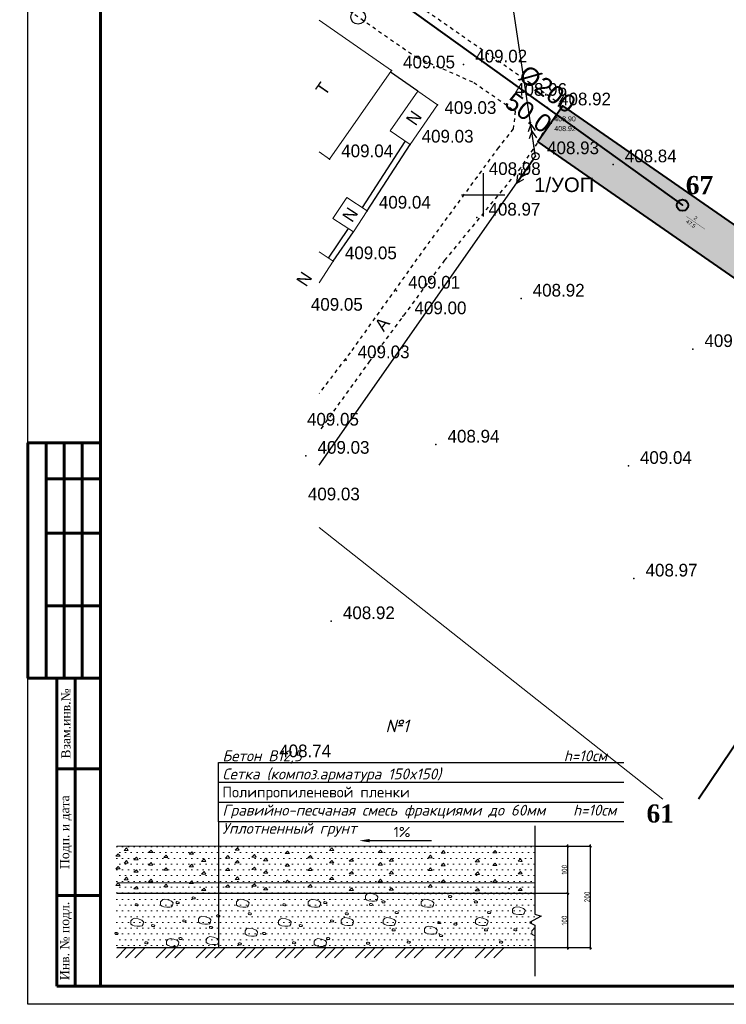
# Model space of a CAD drawing. Header units: inches. Extents: x 656 to 1264, y 0 to 424.
# Tile 1 of 15: x 656 to 850, y 0 to 271. Entities that reach past the tile are written whole.
import ezdxf
from ezdxf.enums import TextEntityAlignment as Align

# ---------------------------------------------------------------- set-up
doc = ezdxf.new("R2010")
doc.units = ezdxf.units.IN
doc.header["$MEASUREMENT"] = 0
doc.linetypes.add('PUNKTIR_3', pattern=[3, 1, -1, 1])
for name, color, linetype in [('(001) Сетка', 92, 'Continuous'), ('(004) Точки рельефа', 7, 'Continuous'), ('(007) Здания', 7, 'Continuous'), ('(022) Возд. Линии', 7, 'Continuous'), ('(025) Дорога', 7, 'Continuous'), ('(038) Деревья', 7, 'Continuous'), ('(040) Ограда', 7, 'Continuous'), ('GIDRANT UCHUN AYLANA', 7, 'Continuous'), ('V_GRADEMARKER', 7, 'Continuous'), ('V_Поверхность2_OPOR-PNT', 7, 'Continuous'), ('канализация', 22, 'Continuous'), ('ПГ', 7, 'Continuous'), ('Электрика', 7, 'Continuous')]:
    doc.layers.add(name, color=color, linetype=linetype)
doc.layers.add('.', color=7, linetype='Continuous', lineweight=15)
doc.layers.add('Hatch', color=7, linetype='Continuous', lineweight=13)
doc.styles.add('BM-431', font='txt')
doc.styles.add('D-431', font='txt')
doc.styles.add('D431', font='txt', dxfattribs={"height": 0.7})
doc.styles.add('GOST 2.304', font='CS_Gost2304.shx')
doc.styles.add('GOST_R', font='isocpeur.ttf', dxfattribs={"oblique": 15})
doc.styles.add('P-131', font='txt')
doc.styles.get("Standard").update_dxf_attribs({"font": 'arial.ttf'})
doc.styles.add('АННА', font='times.ttf', dxfattribs={"width": 0.9, "height": 2.5})
doc.styles.add('ГОСТ 250', font='times.ttf', dxfattribs={"height": 250})
doc.styles.add('СГЕНЕРИР_СТИЛЬ_1', font='arialbi.ttf')
doc.styles.add('СГЕНЕРИР_СТИЛЬ_2', font='arial.ttf')
doc.linetypes.add('ОГРАДА_ГЛИН', pattern='A,4,["|",Standard,S=0.8,R=0,X=0,Y=-0.8],0.5,["|",Standard,S=0.8,R=0,X=0,Y=-0.8],3.5', length=8)
doc.linetypes.add('ограждение1', pattern='A,6.35,-2.54,[133,ltypeshp.shx,S=2.54,R=0,X=-2.54,Y=0],-2.54,25.4', length=36.83)
doc.dimstyles.new('Р-500', dxfattribs={"dimscale": 0.5, "dimtxt": 4, "dimasz": 1, "dimexe": 0, "dimexo": 0, "dimgap": 0.4, "dimtad": 1, "dimzin": 9, "dimdsep": 46, "dimtxsty": 'GOST 2.304', "dimblk": 'OBLIQUE', "dimcen": 0, "dimdle": 1, "dimaunit": 1, "dimadec": 0, "dimazin": 0, "dimtfac": 1, "dimtofl": 0, "dimtmove": 0, "dimatfit": 3, "dimldrblk": 'OPEN30', "dimfxl": 1, "dimarcsym": 0})
pattern_1 = [(37.5, (-757.51, -1356.13), (-1.6, 48.9413), [0, -38.608, 0, -43.18, 0, -41.275]), (7.5, (-757.51, -1356.13), (44.9523, 71.6825), [0, -20.828, 0, -34.798, 0, -13.335]), (327.5, (-788.75, -1356.13), (79.0992, 0.1437), [0, -12.7, 0, -45.72, 0, -59.69]), (317.5, (-788.75, -1356.13), (76.3556, 22.293), [0, -6.35, 0, -29.972, 0, -34.29])]

# ---------------------------------------------------------------- blocks, each defined once
blk = doc.blocks.new('Derevo')
blk.add_circle((0, 0), 0.5)
blk = doc.blocks.new('sv')
at = {"layer": '(022) Возд. Линии'}
blk.add_circle((0, 0), 0.25, dxfattribs=at)
blk = doc.blocks.new('strela1')
at = {"layer": '(022) Возд. Линии'}
for p, q in [((-2, 0), (-1.5, 0.25)), ((0, 0), (-2, 0)), ((-2, 0), (-1.5, -0.25)), ((-1.5, 0), (-1, 0.25)), ((-1.5, 0), (-1, -0.25))]:
    blk.add_line(p, q, dxfattribs=at)
blk = doc.blocks.new('strela2')
at = {"layer": '(022) Возд. Линии'}
for p, q in [((0, 0), (2, 0)), ((1.5, 0), (1, 0.25)), ((1.5, 0), (1, -0.25)), ((2, 0), (1.5, 0.25)), ((2, 0), (1.5, -0.25))]:
    blk.add_line(p, q, dxfattribs=at)
blk = doc.blocks.new('*U20')
at = {"layer": '(022) Возд. Линии'}
for name, p, rotation in [('strela2', (-0.037, 0.247), 98.51263022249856), ('strela1', (-0.145, -0.207), 55.01654284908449)]:
    blk.add_blockref(name, p, dxfattribs=dict(at, rotation=rotation))
blk = doc.blocks.new('Setka')
at = {"layer": '(001) Сетка'}
for p, q in [((0, 1.5), (0, -1.5)), ((-1.5, 0), (1.5, 0))]:
    blk.add_line(p, q, dxfattribs=at)
blk = doc.blocks.new('*U26')
at = {"color": 7, "lineweight": 60, "ltscale": 25}
for p, q in [((-59400, 15500), (-57400, 15500)), ((-59400, 15500), (-59400, 9000)), ((-58900, 15500), (-58900, 9000)), ((-58400, 15500), (-58400, 9000)), ((-57900, 15500), (-57900, 9000)), ((-58900, 14500), (-57400, 14500)), ((-58900, 13000), (-57400, 13000)), ((-58900, 11000), (-57400, 11000)), ((-57400, 9000), (-59400, 9000)), ((-59400, 9000), (-57400, 9000)), ((-58600, 9000), (-58600, 500)), ((-58100, 9000), (-58100, 500)), ((-57400, 6500), (-58600, 6500)), ((-57400, 3000), (-58600, 3000)), ((-57400, 500), (-58600, 500))]:
    blk.add_line(p, q, dxfattribs=at)
at = {"color": 0, "ltscale": 25}
blk.add_lwpolyline([(-59400, 42000), (0, 42000), (0, 0), (-59400, 0)], close=True, dxfattribs=at)
at = {"color": 0, "lineweight": 60, "ltscale": 25}
blk.add_lwpolyline([(-57400, 41500), (-500, 41500), (-500, 500), (-57400, 500)], close=True, dxfattribs=at)
at = {"layer": 'Электрика', "color": 7, "char_height": 250, "width": 2500, "attachment_point": 5, "rotation": 90, "style": 'ГОСТ 250'}
for s, insert in [('Взам.инв.№', (-58350, 7750)), ('Подп. и дата', (-58350, 4750)), ('Инв. № подл.', (-58350, 1750))]:
    blk.add_mtext(s, dxfattribs=dict(at, insert=insert))
blk = doc.blocks.new('grav')
at = {"layer": 'Hatch'}
for points in [[(-5.4, -2.84), (-2.57, 0)], [(-2.84, -2.84), (0, 0)], [(-0.27, -2.84), (2.57, 0)]]:
    blk.add_lwpolyline(points, dxfattribs=at)
blk = doc.blocks.new('_Oblique')
at = {"color": 0, "linetype": 'ByBlock', "lineweight": -2}
blk.add_line((-0.5, -0.5), (0.5, 0.5), dxfattribs=at)
blk = doc.blocks.new('*D72')
at = {"color": 0, "linetype": 'Continuous', "lineweight": -2, "transparency": 16777216}
for p, q in [((797.62, 30.16), (806.75, 30.16)), ((806.75, 14.66), (806.75, 30.66)), ((797.62, 15.16), (806.75, 15.16))]:
    blk.add_line(p, q, dxfattribs=at)
at = {"layer": 'Defpoints', "color": 0, "linetype": 'Continuous', "transparency": 16777216}
for p in [(797.62, 30.16), (806.75, 30.16), (797.62, 15.16)]:
    blk.add_point(p, dxfattribs=at)
at = {"color": 0, "linetype": 'Continuous', "lineweight": -2, "transparency": 16777216, "xscale": 0.5, "yscale": 0.5, "zscale": 0.5}
for p, rotation in [((806.75, 30.16), 90), ((806.75, 15.16), 270)]:
    blk.add_blockref('_Oblique', p, dxfattribs=dict(at, rotation=rotation))
at = {"color": 0, "linetype": 'Continuous', "lineweight": 15, "transparency": 16777216, "insert": (805.8, 22.66), "char_height": 1.5, "attachment_point": 5, "rotation": 90, "style": 'GOST 2.304'}
blk.add_mtext('100', dxfattribs=at)
blk = doc.blocks.new('_Open30')
at = {"color": 0, "linetype": 'ByBlock', "lineweight": -2}
for p, q in [((-1, 0.27), (0, 0)), ((0, 0), (-1, -0.27)), ((0, 0), (-1, 0))]:
    blk.add_line(p, q, dxfattribs=at)
blk = doc.blocks.new('*D73')
at = {"color": 0, "linetype": 'Continuous', "lineweight": -2, "transparency": 16777216}
for p, q in [((806.75, 29.66), (806.75, 43.66)), ((797.62, 43.16), (806.75, 43.16)), ((797.62, 30.16), (806.75, 30.16))]:
    blk.add_line(p, q, dxfattribs=at)
at = {"layer": 'Defpoints', "color": 0, "linetype": 'Continuous', "transparency": 16777216}
for p in [(797.62, 43.16), (806.75, 43.16), (797.62, 30.16)]:
    blk.add_point(p, dxfattribs=at)
at = {"color": 0, "linetype": 'Continuous', "lineweight": -2, "transparency": 16777216, "xscale": 0.5, "yscale": 0.5, "zscale": 0.5}
for p, rotation in [((806.75, 43.16), 90), ((806.75, 30.16), 270)]:
    blk.add_blockref('_Oblique', p, dxfattribs=dict(at, rotation=rotation))
at = {"color": 0, "linetype": 'Continuous', "lineweight": 15, "transparency": 16777216, "insert": (805.8, 36.66), "char_height": 1.5, "attachment_point": 5, "rotation": 90, "style": 'GOST 2.304'}
blk.add_mtext('100', dxfattribs=at)
blk = doc.blocks.new('*D74')
at = {"color": 0, "linetype": 'Continuous', "lineweight": -2, "transparency": 16777216}
for p, q in [((813, 14.66), (813, 43.66)), ((797.62, 43.16), (813, 43.16)), ((797.62, 15.16), (813, 15.16))]:
    blk.add_line(p, q, dxfattribs=at)
at = {"layer": 'Defpoints', "color": 0, "linetype": 'Continuous', "transparency": 16777216}
for p in [(797.62, 43.16), (813, 43.16), (797.62, 15.16)]:
    blk.add_point(p, dxfattribs=at)
at = {"color": 0, "linetype": 'Continuous', "lineweight": -2, "transparency": 16777216, "xscale": 0.5, "yscale": 0.5, "zscale": 0.5}
for p, rotation in [((813, 43.16), 90), ((813, 15.16), 270)]:
    blk.add_blockref('_Oblique', p, dxfattribs=dict(at, rotation=rotation))
at = {"color": 0, "linetype": 'Continuous', "lineweight": 15, "transparency": 16777216, "insert": (812.05, 29.16), "char_height": 1.5, "attachment_point": 5, "rotation": 90, "style": 'GOST 2.304'}
blk.add_mtext('200', dxfattribs=at)
blk = doc.blocks.new('A$C9d0e3bc9')
at = {"transparency": 33554687}
blk.add_lwpolyline([(-5.55, -1.03), (5.67, -1.03)], dxfattribs=at)
blk.add_solid([(-5.55, -0.72), (-5.55, -1.34), (-7.42, -1.03)], dxfattribs=at)
at = {"transparency": 33554687, "insert": (0.32, 0.54), "char_height": 1.875, "attachment_point": 5}
blk.add_mtext('{\\fISOCPEUR|b0|i0|c0|p34;1\\fISOCPEUR|b0|i0|c204|p34;%}', dxfattribs=at)

msp = doc.modelspace()

# ---------------------------------------------------------------- hatches: boundary and pattern name
at = {"layer": '.', "lineweight": 40}
h = msp.add_hatch(color=256, dxfattribs=at)
h.dxf.hatch_style = 1
h.set_gradient(color1=(214, 214, 214), color2=(214, 214, 214), tint=1)
h.paths.add_polyline_path([(805.397, 247.532), (798.485, 237.589), (880.434, 180.624), (887.57, 190.411), (895.463, 201.236), (888.999, 205.95), (880.999, 194.978), (873.095, 200.473)])
h = msp.add_hatch()
h.set_pattern_fill('AR-SAND', color=1)
h.set_pattern_definition(pattern_1)
h.paths.add_polyline_path([(655.571, 30.159), (655.571, 35.159), (797.624, 35.159), (797.624, 30.159)])
h = msp.add_hatch()
h.set_pattern_fill('AR-SAND', color=1)
h.set_pattern_definition(pattern_1)
h.paths.add_polyline_path([(655.571, 30.159), (655.571, 35.159), (797.624, 35.159), (797.624, 30.159)])
h = msp.add_hatch()
h.set_pattern_fill('AR-SAND', color=1)
h.set_pattern_definition(pattern_1)
h.paths.add_polyline_path([(655.571, 30.159), (655.571, 35.159), (797.624, 35.159), (797.624, 30.159)])
at = {"layer": 'Hatch'}
h = msp.add_hatch(dxfattribs=at)
h.set_pattern_fill('DOTS', color=256, style=0)
h.set_pattern_definition([(0, (568.063, -391.995), (0.79375, 1.5875), [0, -1.5875])])
h.paths.add_polyline_path([(682.312, 43.159), (682.312, 30.159), (797.624, 30.159), (797.624, 43.159)])
h = msp.add_hatch(dxfattribs=at)
h.set_pattern_fill('DOTS', color=256, style=0)
h.set_pattern_definition([(0, (568.063, -396.995), (0.79375, 1.5875), [0, -1.5875])])
h.paths.add_polyline_path([(797.624, 15.159), (682.312, 15.159), (682.312, 29.782), (797.624, 30.159)])

# ---------------------------------------------------------------- linework, layer by layer
at = {"layer": '(004) Точки рельефа'}
for p in [(778.002, 258.892, 818.04), (758.105, 257.252, 818.103), (770.804, 247.728, 818.051), (792.231, 246.011, 817.912), (801.119, 247.052, 817.837), (763.225, 236.774, 818.062), (741.048, 232.739, 818.077), (797.823, 233.574, 817.858), (819.238, 231.327, 817.674), (781.738, 227.83, 817.962), (751.427, 218.545, 818.08), (781.656, 216.628, 817.941), (742.06, 204.588, 818.093), (759.509, 196.476, 818.021), (793.859, 194.277, 817.834), (761.258, 189.402, 817.998), (841.221, 180.353, 818.16), (745.578, 177.258, 818.059), (770.368, 153.99, 817.883), (734.52, 150.896, 818.068), (823.43, 148.101, 818.09), (824.984, 117.019, -0.031), (741.514, 105.259, 817.846)]:
    msp.add_point(p, dxfattribs=at)
at = {"layer": '(007) Здания', "color": 252, "lineweight": 13}
for points in [[(738.135, 234.766), (741.048, 232.739), (758.105, 257.252), (738.135, 271.148)], [(738.135, 207.179), (742.06, 204.588), (738.135, 198.646)]]:
    msp.add_lwpolyline(points, dxfattribs=at)
for points in [[(770.804, 247.728), (763.225, 236.774), (757.761, 240.555), (765.339, 251.508)], [(751.427, 218.545), (747.587, 212.701), (741.975, 216.388), (745.815, 222.232)]]:
    msp.add_lwpolyline(points, close=True, dxfattribs=at)
at = {"layer": '(022) Возд. Линии', "color": 0, "linetype": 'Continuous'}
msp.add_lwpolyline([(738.135, 148.279), (797.823, 233.574), (790.191, 284.562), (801.373, 299.519)], dxfattribs=at)
at = {"layer": '(025) Дорога', "linetype": 'PUNKTIR_3'}
for points in [[(738.135, 294.287), (796.076, 254.011), (804.532, 248.133), (803.54, 246.435)], [(738.135, 279.54), (764.917, 260.926), (780.844, 253.928), (792.231, 246.011), (791.677, 241.102), (787.612, 235.989), (767.459, 208.477), (746.694, 179.366), (738.135, 168.118)], [(803.06, 245.614), (802.86, 245.272)], [(800.83, 241.8), (798.254, 237.175), (793.68, 230.364), (772.755, 204.879), (752.072, 177.035), (738.135, 157.65)]]:
    msp.add_lwpolyline(points, dxfattribs=at)
at = {"layer": '(040) Ограда', "linetype": 'ОГРАДА_ГЛИН', "flags": 128}
for points in [[(765.339, 251.508), (757.792, 256.801)], [(750.084, 219.414), (761.882, 237.643)], [(740.737, 205.488), (746.265, 213.601)]]:
    msp.add_lwpolyline(points, dxfattribs=at)
at = {"layer": '(040) Ограда', "flags": 128}
for points in [[(751.427, 218.545), (763.225, 236.774)], [(742.06, 204.588), (747.587, 212.701)]]:
    msp.add_lwpolyline(points, dxfattribs=at)
for points in [[(710.402, 49.901), (710.402, 66.254)], [(710.402, 66.254), (822.216, 66.254)], [(710.402, 60.803), (822.216, 60.803)], [(710.402, 55.352), (822.216, 55.352)], [(822.216, 49.901), (710.402, 49.901), (710.402, 15.159)], [(797.624, 48.739), (797.624, 24.405), (799.34, 23.856), (796.123, 22.063), (797.624, 21.369), (797.624, 7.285)]]:
    msp.add_lwpolyline(points)
at = {"const_width": 0.35}
for points in [[(682.312, 43.159), (797.624, 43.159), (797.624, 43.159)], [(797.624, 30.159), (797.624, 30.159), (682.312, 30.159)], [(682.312, 30.159), (797.624, 30.159), (797.624, 30.159)], [(797.624, 15.159), (797.624, 15.159), (682.312, 15.159)]]:
    msp.add_lwpolyline(points, dxfattribs=at)
at = {"linetype": 'ограждение1', "ltscale": 0.3, "const_width": 0.215}
msp.add_lwpolyline([(682.312, 33.03), (797.624, 33.03)], dxfattribs=at)
at = {"color": 7, "lineweight": 40}
msp.add_circle((838.363, 220.062), 1.561, dxfattribs=at)
at = {"layer": 'GIDRANT UCHUN AYLANA', "color": 2, "lineweight": 13, "flags": 128}
msp.add_lwpolyline([(738.135, 131.12), (832.911, 56.115)], dxfattribs=at)
at = {"layer": 'Hatch'}
for points in [[(682.751, 40.37), (683.251, 40.37), (682.756, 41.071), (682.087, 40.374)], [(685.012, 41.971), (685.512, 41.971), (685.017, 42.672), (684.348, 41.974)], [(691.795, 41.406), (692.295, 41.406), (691.801, 42.107), (691.131, 41.409)], [(703.006, 40.935), (703.506, 40.935), (703.012, 41.636), (702.343, 40.939)], [(715.641, 42.035), (716.141, 42.035), (715.647, 42.736), (714.978, 42.038)], [(720.278, 40.163), (720.778, 40.163), (720.283, 40.864), (719.614, 40.167)], [(729.442, 41.108), (729.942, 41.108), (729.448, 41.809), (728.779, 41.112)], [(741.662, 42.009), (742.162, 42.009), (741.667, 42.71), (740.998, 42.013)], [(755.1, 41.403), (755.6, 41.403), (755.106, 42.104), (754.437, 41.407)], [(772.438, 41.25), (772.938, 41.25), (772.444, 41.95), (771.775, 41.253)], [(786.679, 41.286), (787.179, 41.286), (786.685, 41.987), (786.015, 41.289)], [(685.012, 38.487), (685.512, 38.487), (685.017, 39.188), (684.348, 38.491)], [(687.744, 39.429), (688.244, 39.429), (687.75, 40.13), (687.08, 39.432)], [(691.795, 37.922), (692.295, 37.922), (691.801, 38.623), (691.131, 37.926)], [(695.94, 39.994), (696.44, 39.994), (695.946, 40.695), (695.277, 39.997)], [(703.006, 37.451), (703.506, 37.451), (703.012, 38.152), (702.343, 37.455)], [(706.398, 38.958), (706.898, 38.958), (706.404, 39.659), (705.734, 38.961)], [(712.98, 39.892), (713.48, 39.892), (712.986, 40.593), (712.317, 39.896)], [(715.641, 38.551), (716.141, 38.551), (715.647, 39.252), (714.978, 38.554)], [(723.471, 39.158), (723.971, 39.158), (723.476, 39.859), (722.807, 39.162)], [(729.442, 37.625), (729.942, 37.625), (729.448, 38.326), (728.779, 37.628)], [(735.725, 39.933), (736.225, 39.933), (735.731, 40.634), (735.061, 39.936)], [(741.662, 38.525), (742.162, 38.525), (741.667, 39.226), (740.998, 38.529)], [(747.123, 38.983), (747.623, 38.983), (747.129, 39.684), (746.46, 38.987)], [(755.1, 37.919), (755.6, 37.919), (755.106, 38.62), (754.437, 37.923)], [(758.124, 39.051), (758.624, 39.051), (758.13, 39.752), (757.46, 39.055)], [(768.861, 39.946), (769.361, 39.946), (768.867, 40.647), (768.198, 39.95)], [(772.438, 37.766), (772.938, 37.766), (772.444, 38.467), (771.775, 37.769)], [(781.873, 38.866), (782.373, 38.866), (781.878, 39.567), (781.209, 38.869)], [(786.679, 37.802), (787.179, 37.802), (786.685, 38.503), (786.015, 37.806)], [(793.683, 38.977), (794.183, 38.977), (793.689, 39.678), (793.02, 38.981)], [(682.751, 36.886), (683.251, 36.886), (682.756, 37.587), (682.087, 36.89)], [(687.744, 35.945), (688.244, 35.945), (687.75, 36.646), (687.08, 35.948)], [(695.94, 36.51), (696.44, 36.51), (695.946, 37.211), (695.277, 36.513)], [(706.398, 35.474), (706.898, 35.474), (706.404, 36.175), (705.734, 35.478)], [(712.98, 36.408), (713.48, 36.408), (712.986, 37.109), (712.317, 36.412)], [(720.278, 36.679), (720.778, 36.679), (720.283, 37.38), (719.614, 36.683)], [(723.471, 35.675), (723.971, 35.675), (723.476, 36.376), (722.807, 35.678)], [(735.725, 36.449), (736.225, 36.449), (735.731, 37.15), (735.061, 36.452)], [(747.123, 35.5), (747.623, 35.5), (747.129, 36.201), (746.46, 35.503)], [(758.124, 35.567), (758.624, 35.567), (758.13, 36.268), (757.46, 35.571)], [(768.861, 36.462), (769.361, 36.462), (768.867, 37.163), (768.198, 36.466)], [(781.873, 35.382), (782.373, 35.382), (781.878, 36.083), (781.209, 35.385)], [(793.683, 35.493), (794.183, 35.493), (793.689, 36.194), (793.02, 35.497)], [(682.751, 32.308), (683.251, 32.308), (682.756, 33.009), (682.087, 32.311)], [(685.012, 33.908), (685.512, 33.908), (685.017, 34.609), (684.348, 33.912)], [(691.795, 33.343), (692.295, 33.343), (691.801, 34.044), (691.131, 33.347)], [(695.94, 31.931), (696.44, 31.931), (695.946, 32.632), (695.277, 31.935)], [(703.006, 32.873), (703.506, 32.873), (703.012, 33.574), (702.343, 32.876)], [(715.641, 33.972), (716.141, 33.972), (715.647, 34.673), (714.978, 33.976)], [(720.278, 32.101), (720.778, 32.101), (720.283, 32.801), (719.614, 32.104)], [(729.442, 33.046), (729.942, 33.046), (729.448, 33.747), (728.779, 33.05)], [(741.662, 33.947), (742.162, 33.947), (741.667, 34.648), (740.998, 33.95)], [(755.1, 33.341), (755.6, 33.341), (755.106, 34.042), (754.437, 33.344)], [(772.438, 33.187), (772.938, 33.187), (772.444, 33.888), (771.775, 33.191)], [(786.679, 33.223), (787.179, 33.223), (786.685, 33.924), (786.015, 33.227)], [(687.744, 31.366), (688.244, 31.366), (687.75, 32.067), (687.08, 31.37)], [(706.398, 30.895), (706.898, 30.895), (706.404, 31.596), (705.734, 30.899)], [(712.98, 31.83), (713.48, 31.83), (712.986, 32.531), (712.317, 31.833)], [(723.471, 31.096), (723.971, 31.096), (723.476, 31.797), (722.807, 31.1)], [(735.725, 31.87), (736.225, 31.87), (735.731, 32.571), (735.061, 31.874)], [(747.123, 30.921), (747.623, 30.921), (747.129, 31.622), (746.46, 30.925)], [(750.912, 28.53), (750.921, 29.445), (751.322, 29.932), (751.907, 30.155), (752.916, 30.016), (753.945, 29.631), (754.373, 29.168), (754.247, 28.493), (753.968, 28.067), (753.439, 27.956), (752.659, 27.956), (751.823, 28.067), (751.367, 28.227)], [(758.124, 30.989), (758.624, 30.989), (758.13, 31.69), (757.46, 30.992)], [(768.861, 31.884), (769.361, 31.884), (768.867, 32.585), (768.198, 31.887)], [(781.873, 30.803), (782.373, 30.803), (781.878, 31.504), (781.209, 30.807)], [(793.683, 30.915), (794.183, 30.915), (793.689, 31.616), (793.02, 30.918)], [(687.42, 26.827), (687.395, 27.098), (687.495, 27.22), (687.641, 27.275), (687.893, 27.241), (688.151, 27.144), (688.285, 26.997), (688.226, 26.86), (688.156, 26.753), (688.024, 26.726), (687.829, 26.726), (687.62, 26.753), (687.53, 26.774)], [(694.407, 26.899), (694.416, 27.813), (694.817, 28.301), (695.402, 28.524), (696.411, 28.384), (697.441, 28), (697.868, 27.537), (697.743, 26.862), (697.463, 26.436), (696.934, 26.325), (696.154, 26.325), (695.319, 26.436), (694.862, 26.596)], [(698.717, 27.421), (698.692, 27.692), (698.792, 27.814), (698.939, 27.87), (699.191, 27.835), (699.448, 27.739), (699.582, 27.591), (699.524, 27.454), (699.454, 27.348), (699.321, 27.32), (699.127, 27.32), (698.918, 27.348), (698.827, 27.369)], [(703.174, 28.708), (703.149, 28.979), (703.249, 29.101), (703.395, 29.157), (703.647, 29.122), (703.905, 29.026), (704.039, 28.879), (703.98, 28.741), (703.91, 28.635), (703.778, 28.607), (703.583, 28.607), (703.374, 28.635), (703.284, 28.656)], [(715.367, 26.899), (715.376, 27.813), (715.777, 28.301), (716.362, 28.524), (717.371, 28.384), (718.4, 28), (718.828, 27.537), (718.702, 26.862), (718.423, 26.436), (717.894, 26.325), (717.114, 26.325), (716.278, 26.436), (715.822, 26.596)], [(728.147, 26.827), (728.122, 27.098), (728.222, 27.22), (728.368, 27.275), (728.62, 27.241), (728.878, 27.144), (729.012, 26.997), (728.953, 26.86), (728.883, 26.753), (728.751, 26.726), (728.556, 26.726), (728.347, 26.753), (728.257, 26.774)], [(735.134, 26.899), (735.143, 27.813), (735.544, 28.301), (736.129, 28.524), (737.138, 28.384), (738.168, 28), (738.595, 27.537), (738.47, 26.862), (738.19, 26.436), (737.661, 26.325), (736.881, 26.325), (736.046, 26.436), (735.589, 26.596)], [(739.444, 27.421), (739.419, 27.692), (739.519, 27.814), (739.666, 27.87), (739.918, 27.835), (740.175, 27.739), (740.309, 27.591), (740.251, 27.454), (740.181, 27.348), (740.048, 27.32), (739.854, 27.32), (739.645, 27.348), (739.554, 27.369)], [(752.03, 26.926), (752.005, 27.197), (752.105, 27.319), (752.251, 27.374), (752.503, 27.34), (752.761, 27.244), (752.895, 27.096), (752.836, 26.959), (752.766, 26.852), (752.634, 26.825), (752.439, 26.825), (752.23, 26.852), (752.14, 26.873)], [(755.498, 27.619), (755.473, 27.89), (755.573, 28.012), (755.72, 28.068), (755.972, 28.033), (756.229, 27.937), (756.363, 27.789), (756.305, 27.652), (756.235, 27.546), (756.103, 27.518), (755.908, 27.518), (755.699, 27.546), (755.608, 27.567)], [(766.327, 26.899), (766.336, 27.813), (766.737, 28.301), (767.322, 28.524), (768.331, 28.384), (769.36, 28), (769.788, 27.537), (769.662, 26.862), (769.383, 26.436), (768.854, 26.325), (768.074, 26.325), (767.238, 26.436), (766.782, 26.596)], [(773.853, 29.109), (773.828, 29.38), (773.928, 29.502), (774.074, 29.558), (774.326, 29.523), (774.584, 29.427), (774.718, 29.279), (774.659, 29.142), (774.589, 29.036), (774.457, 29.008), (774.262, 29.008), (774.053, 29.036), (773.963, 29.057)], [(780.976, 27.619), (780.951, 27.89), (781.051, 28.012), (781.198, 28.068), (781.45, 28.033), (781.707, 27.937), (781.841, 27.789), (781.783, 27.652), (781.713, 27.546), (781.581, 27.518), (781.386, 27.518), (781.177, 27.546), (781.086, 27.567)], [(718.633, 24.351), (718.608, 24.622), (718.708, 24.744), (718.855, 24.8), (719.107, 24.765), (719.364, 24.669), (719.498, 24.521), (719.44, 24.384), (719.37, 24.278), (719.238, 24.25), (719.043, 24.25), (718.834, 24.278), (718.743, 24.298)], [(745.39, 24.351), (745.365, 24.622), (745.465, 24.744), (745.611, 24.8), (745.864, 24.765), (746.121, 24.669), (746.255, 24.521), (746.197, 24.384), (746.127, 24.278), (745.994, 24.25), (745.799, 24.25), (745.591, 24.278), (745.5, 24.298)], [(759.165, 24.648), (759.14, 24.919), (759.24, 25.041), (759.386, 25.097), (759.638, 25.062), (759.896, 24.966), (760.03, 24.818), (759.971, 24.681), (759.902, 24.575), (759.769, 24.547), (759.574, 24.547), (759.365, 24.575), (759.275, 24.596)], [(784.643, 24.648), (784.618, 24.919), (784.718, 25.041), (784.864, 25.097), (785.116, 25.062), (785.374, 24.966), (785.508, 24.818), (785.449, 24.681), (785.38, 24.575), (785.247, 24.547), (785.052, 24.547), (784.843, 24.575), (784.753, 24.596)], [(791.483, 24.838), (791.493, 25.752), (791.894, 26.24), (792.479, 26.462), (793.488, 26.323), (794.517, 25.939), (794.945, 25.475), (794.819, 24.8), (794.54, 24.375), (794.011, 24.264), (793.231, 24.264), (792.395, 24.375), (791.939, 24.534)], [(686.246, 21.643), (686.255, 22.558), (686.656, 23.045), (687.241, 23.268), (688.25, 23.129), (689.28, 22.745), (689.707, 22.281), (689.582, 21.606), (689.303, 21.18), (688.773, 21.069), (687.993, 21.069), (687.158, 21.18), (686.701, 21.34)], [(700.6, 22.37), (700.575, 22.641), (700.675, 22.763), (700.821, 22.819), (701.074, 22.784), (701.331, 22.688), (701.465, 22.54), (701.407, 22.403), (701.337, 22.297), (701.204, 22.269), (701.009, 22.269), (700.801, 22.297), (700.71, 22.318)], [(704.848, 22.187), (704.857, 23.101), (705.259, 23.589), (705.843, 23.812), (706.852, 23.672), (707.882, 23.288), (708.309, 22.825), (708.184, 22.15), (707.905, 21.724), (707.375, 21.613), (706.595, 21.613), (705.76, 21.724), (705.303, 21.883)], [(709.913, 23.756), (709.887, 24.028), (709.988, 24.15), (710.134, 24.205), (710.386, 24.17), (710.644, 24.074), (710.777, 23.927), (710.719, 23.79), (710.649, 23.683), (710.517, 23.656), (710.322, 23.656), (710.113, 23.683), (710.023, 23.704)], [(726.973, 21.643), (726.982, 22.558), (727.383, 23.045), (727.968, 23.268), (728.977, 23.129), (730.007, 22.745), (730.434, 22.281), (730.309, 21.606), (730.03, 21.18), (729.5, 21.069), (728.72, 21.069), (727.885, 21.18), (727.428, 21.34)], [(741.327, 22.37), (741.302, 22.641), (741.402, 22.763), (741.548, 22.819), (741.801, 22.784), (742.058, 22.688), (742.192, 22.54), (742.134, 22.403), (742.064, 22.297), (741.931, 22.269), (741.736, 22.269), (741.528, 22.297), (741.437, 22.318)], [(744.202, 21.824), (744.211, 22.739), (744.612, 23.227), (745.197, 23.449), (746.206, 23.31), (747.235, 22.926), (747.663, 22.462), (747.537, 21.787), (747.258, 21.362), (746.729, 21.25), (745.949, 21.25), (745.113, 21.362), (744.657, 21.521)], [(755.808, 21.824), (755.817, 22.739), (756.219, 23.227), (756.803, 23.449), (757.812, 23.31), (758.842, 22.926), (759.269, 22.462), (759.144, 21.787), (758.865, 21.362), (758.335, 21.25), (757.555, 21.25), (756.72, 21.362), (756.263, 21.521)], [(770.88, 21.879), (770.855, 22.151), (770.955, 22.273), (771.101, 22.328), (771.353, 22.293), (771.611, 22.197), (771.745, 22.05), (771.686, 21.913), (771.616, 21.806), (771.484, 21.778), (771.289, 21.778), (771.08, 21.806), (770.99, 21.827)], [(775.339, 21.483), (775.314, 21.754), (775.414, 21.876), (775.561, 21.932), (775.813, 21.897), (776.07, 21.801), (776.204, 21.654), (776.146, 21.517), (776.076, 21.41), (775.944, 21.382), (775.749, 21.382), (775.54, 21.41), (775.449, 21.431)], [(781.286, 21.824), (781.295, 22.739), (781.696, 23.227), (782.281, 23.449), (783.29, 23.31), (784.32, 22.926), (784.747, 22.462), (784.622, 21.787), (784.342, 21.362), (783.813, 21.25), (783.033, 21.25), (782.198, 21.362), (781.741, 21.521)], [(681.87, 18.904), (681.845, 19.175), (681.945, 19.297), (682.092, 19.353), (682.344, 19.318), (682.601, 19.222), (682.735, 19.074), (682.677, 18.937), (682.607, 18.831), (682.475, 18.803), (682.28, 18.803), (682.071, 18.831), (681.98, 18.852)], [(691.979, 21.083), (691.953, 21.354), (692.054, 21.476), (692.2, 21.531), (692.452, 21.497), (692.709, 21.4), (692.843, 21.253), (692.785, 21.116), (692.715, 21.009), (692.583, 20.982), (692.388, 20.982), (692.179, 21.009), (692.088, 21.03)], [(707.931, 20.587), (707.905, 20.859), (708.006, 20.981), (708.152, 21.036), (708.404, 21.001), (708.662, 20.905), (708.795, 20.758), (708.737, 20.621), (708.667, 20.514), (708.535, 20.486), (708.34, 20.486), (708.131, 20.514), (708.041, 20.535)], [(717.724, 18.925), (717.733, 19.839), (718.135, 20.327), (718.719, 20.55), (719.728, 20.41), (720.758, 20.026), (721.185, 19.562), (721.06, 18.887), (720.781, 18.462), (720.251, 18.351), (719.471, 18.351), (718.636, 18.462), (718.179, 18.621)], [(722.597, 18.904), (722.572, 19.175), (722.672, 19.297), (722.819, 19.353), (723.071, 19.318), (723.328, 19.222), (723.462, 19.074), (723.404, 18.937), (723.334, 18.831), (723.202, 18.803), (723.007, 18.803), (722.798, 18.831), (722.707, 18.852)], [(732.706, 21.083), (732.68, 21.354), (732.781, 21.476), (732.927, 21.531), (733.179, 21.497), (733.436, 21.4), (733.57, 21.253), (733.512, 21.116), (733.442, 21.009), (733.31, 20.982), (733.115, 20.982), (732.906, 21.009), (732.815, 21.03)], [(758.273, 19.894), (758.248, 20.165), (758.348, 20.287), (758.494, 20.343), (758.747, 20.308), (759.004, 20.212), (759.138, 20.065), (759.08, 19.927), (759.01, 19.821), (758.877, 19.793), (758.682, 19.793), (758.473, 19.821), (758.383, 19.842)], [(767.233, 19.468), (767.242, 20.383), (767.644, 20.871), (768.229, 21.093), (769.237, 20.954), (770.267, 20.57), (770.694, 20.106), (770.569, 19.431), (770.29, 19.006), (769.761, 18.894), (768.981, 18.894), (768.145, 19.006), (767.689, 19.165)], [(783.751, 19.894), (783.726, 20.165), (783.826, 20.287), (783.972, 20.343), (784.225, 20.308), (784.482, 20.212), (784.616, 20.065), (784.557, 19.927), (784.488, 19.821), (784.355, 19.793), (784.16, 19.793), (783.951, 19.821), (783.861, 19.842)], [(791.846, 19.936), (791.821, 20.207), (791.921, 20.329), (792.067, 20.384), (792.319, 20.35), (792.577, 20.254), (792.711, 20.106), (792.652, 19.969), (792.582, 19.863), (792.45, 19.835), (792.255, 19.835), (792.046, 19.863), (791.956, 19.883)], [(690.096, 16.329), (690.07, 16.6), (690.171, 16.722), (690.317, 16.778), (690.569, 16.743), (690.826, 16.647), (690.96, 16.499), (690.902, 16.362), (690.832, 16.256), (690.7, 16.228), (690.505, 16.228), (690.296, 16.256), (690.205, 16.277)], [(696.039, 16.025), (696.048, 16.939), (696.45, 17.427), (697.034, 17.65), (698.043, 17.51), (699.073, 17.126), (699.5, 16.663), (699.375, 15.988), (699.096, 15.562), (698.566, 15.451), (697.786, 15.451), (696.951, 15.562), (696.494, 15.722)], [(699.51, 17.517), (699.485, 17.789), (699.585, 17.91), (699.731, 17.966), (699.984, 17.931), (700.241, 17.835), (700.375, 17.688), (700.316, 17.551), (700.247, 17.444), (700.114, 17.416), (699.919, 17.416), (699.71, 17.444), (699.62, 17.465)], [(707.024, 16.569), (707.033, 17.483), (707.435, 17.971), (708.02, 18.194), (709.028, 18.054), (710.058, 17.67), (710.485, 17.206), (710.36, 16.531), (710.081, 16.106), (709.552, 15.995), (708.772, 15.995), (707.936, 16.106), (707.48, 16.265)], [(715.859, 16.032), (715.833, 16.303), (715.934, 16.425), (716.08, 16.481), (716.332, 16.446), (716.59, 16.35), (716.723, 16.202), (716.665, 16.065), (716.595, 15.959), (716.463, 15.931), (716.268, 15.931), (716.059, 15.959), (715.968, 15.98)], [(730.823, 16.329), (730.797, 16.6), (730.898, 16.722), (731.044, 16.778), (731.296, 16.743), (731.554, 16.647), (731.687, 16.499), (731.629, 16.362), (731.559, 16.256), (731.427, 16.228), (731.232, 16.228), (731.023, 16.256), (730.932, 16.277)], [(736.766, 16.025), (736.775, 16.939), (737.177, 17.427), (737.761, 17.65), (738.77, 17.51), (739.8, 17.126), (740.227, 16.663), (740.102, 15.988), (739.823, 15.562), (739.293, 15.451), (738.513, 15.451), (737.678, 15.562), (737.221, 15.722)], [(740.237, 17.517), (740.212, 17.789), (740.312, 17.91), (740.458, 17.966), (740.711, 17.931), (740.968, 17.835), (741.102, 17.688), (741.043, 17.551), (740.974, 17.444), (740.841, 17.416), (740.646, 17.416), (740.437, 17.444), (740.347, 17.465)], [(751.237, 16.23), (751.212, 16.501), (751.312, 16.623), (751.458, 16.679), (751.711, 16.644), (751.968, 16.548), (752.102, 16.4), (752.043, 16.263), (751.974, 16.157), (751.841, 16.129), (751.646, 16.129), (751.437, 16.157), (751.347, 16.178)], [(762.456, 16.531), (762.431, 16.803), (762.531, 16.925), (762.678, 16.98), (762.93, 16.946), (763.187, 16.849), (763.321, 16.702), (763.263, 16.565), (763.193, 16.458), (763.061, 16.431), (762.866, 16.431), (762.657, 16.458), (762.566, 16.479)], [(771.375, 18.314), (771.35, 18.585), (771.45, 18.707), (771.597, 18.763), (771.849, 18.728), (772.106, 18.632), (772.24, 18.485), (772.182, 18.347), (772.112, 18.241), (771.98, 18.213), (771.785, 18.213), (771.576, 18.241), (771.485, 18.262)], [(787.934, 16.531), (787.909, 16.803), (788.009, 16.925), (788.156, 16.98), (788.408, 16.946), (788.665, 16.849), (788.799, 16.702), (788.741, 16.565), (788.671, 16.458), (788.539, 16.431), (788.344, 16.431), (788.135, 16.458), (788.044, 16.479)]]:
    msp.add_lwpolyline(points, close=True, dxfattribs=at)
msp.add_lwpolyline([(797.624, 18.442), (797.282, 18.561), (796.826, 18.864), (796.836, 19.779), (797.237, 20.267), (797.624, 20.414)], dxfattribs=at)
at = {"layer": 'V_GRADEMARKER', "color": 5, "linetype": 'ByBlock', "lineweight": 30}
msp.add_lwpolyline([(839.392, 217.024, 0.0808, 0.0808, 0), (843.372, 214.258, 0.425, 0, 0), (844.698, 213.336, 0, 0, 0)], format="xyseb", dxfattribs=at)
at = {"layer": 'V_Поверхность2_OPOR-PNT', "color": 1, "linetype": 'ByBlock', "lineweight": 30, "const_width": 0.162}
for points in [[(801.537, 242.561), (802.345, 242.561)], [(801.941, 242.157), (801.941, 242.964)]]:
    msp.add_lwpolyline(points, dxfattribs=at)
at = {"layer": 'канализация', "lineweight": 40, "flags": 128}
for points in [[(758.455, 277.56), (838.363, 220.062), (838.363, 220.062)], [(892.394, 129.904), (842.803, 56.115)]]:
    msp.add_lwpolyline(points, dxfattribs=at)
at = {"layer": 'ПГ', "lineweight": 40, "flags": 128}
msp.add_lwpolyline([(907.247, 217.397), (904.842, 214.099), (896.762, 219.99), (889.692, 210.294), (891.308, 209.116), (880.999, 194.978), (873.095, 200.473), (805.397, 247.532), (798.485, 237.589), (880.434, 180.624), (887.57, 190.411), (897.772, 204.402), (899.388, 203.224), (902.923, 208.072), (906.155, 205.715)], dxfattribs=at)

# ---------------------------------------------------------------- block references
at = {"layer": '(001) Сетка', "xscale": 3.999999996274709, "yscale": 3.999999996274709, "zscale": 3.999999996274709}
msp.add_blockref('Setka', (783.407, 222.938), dxfattribs=at)
at = {"layer": '(022) Возд. Линии', "xscale": 4, "yscale": 4, "zscale": 4}
for name in ['*U20', 'sv']:
    msp.add_blockref(name, (797.823, 233.574), dxfattribs=at)
at = {"layer": '(038) Деревья', "linetype": 'Continuous', "xscale": 4, "yscale": 4, "zscale": 4}
msp.add_blockref('Derevo', (748.904, 272.028), dxfattribs=at)
at = {"xscale": 0.01, "yscale": 0.01, "zscale": 0.01}
msp.add_blockref('*U26', (1251.843, -0.48), dxfattribs=at)
at = {"color": 5, "lineweight": 30, "xscale": 1.521404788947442, "yscale": 1.521404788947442, "zscale": 1.521404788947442, "rotation": 359.9959704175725}
msp.add_blockref('A$C9d0e3bc9', (760.525, 46.255), dxfattribs=at)
at = {"color": 5}
for p in [(687.624, 15.159), (698.624, 15.159), (709.624, 15.159), (720.624, 15.159), (731.624, 15.159), (742.624, 15.159), (753.624, 15.159), (764.624, 15.159), (775.624, 15.159), (786.624, 15.159)]:
    msp.add_blockref('grav', p, dxfattribs=at)

# ---------------------------------------------------------------- texts
at = {"layer": '(004) Точки рельефа', "color": 251, "lineweight": 9, "char_height": 3.5, "attachment_point": 4, "style": 'D-431'}
for s, insert in [('409.05', (761.305, 259.552, 818.103)), ('409.02', (781.202, 261.192, 818.04)), ('408.96', (792.197, 251.997, 817.912)), ('408.92', (804.319, 249.352, 817.837)), ('409.03', (772.711, 246.987, 818.051)), ('409.03', (766.425, 239.074, 818.062)), ('409.04', (744.248, 235.039, 818.077)), ('408.93', (801.023, 235.874, 817.858)), ('408.84', (822.438, 233.627, 817.674)), ('408.98', (784.938, 230.13, 817.962)), ('409.04', (754.627, 220.845, 818.08)), ('408.97', (784.856, 218.928, 817.941)), ('409.05', (745.26, 206.888, 818.093)), ('409.01', (762.709, 198.776, 818.021)), ('408.92', (797.059, 196.577, 817.834)), ('409.05', (735.871, 192.672, 818.107)), ('409.00', (764.458, 191.702, 817.998)), ('409.08', (844.421, 182.653, 818.16)), ('409.03', (748.778, 179.558, 818.059)), ('409.05', (734.806, 160.961, 818.098)), ('408.94', (773.568, 156.29, 817.883)), ('409.03', (737.72, 153.196, 818.068)), ('409.04', (826.63, 150.401, 818.09)), ('409.03', (735.049, 140.335, 818.058)), ('408.97', (828.184, 119.319, -0.031)), ('408.92', (744.714, 107.559, 817.846)), ('408.74', (727.137, 69.437, 817.487))]:
    msp.add_mtext(s, dxfattribs=dict(at, insert=insert))
at = {"layer": '(007) Здания', "color": 252, "linetype": 'Continuous', "lineweight": 13, "style": 'P-131'}
for s, rotation, p in [('T', 55.1683, (739.193, 252.221)), ('N', 55.3225, (764.282, 244.141)), ('N', 56.6921, (746.701, 217.466)), ('N', 56.5577, (734.035, 199.679))]:
    msp.add_text(s, height=3.5, rotation=rotation, dxfattribs=at).set_placement(p, align=Align.MIDDLE_CENTER)
at = {"layer": '(025) Дорога', "linetype": 'PUNKTIR_3', "style": 'BM-431'}
msp.add_text('A', height=3.5, rotation=52.53344, dxfattribs=at).set_placement((755.967, 184.954))
at = {"color": 251, "lineweight": 100, "ltscale": 1.5, "true_color": 0x636466, "char_height": 5, "attachment_point": 1}
for s, width, gutter_width, insert, rotation, style in [('{\\C7;%%C200}', 25.46296, 29.79, (795.647, 259.15), 324.2629, 'СГЕНЕРИР_СТИЛЬ_2'), ('{\\C7;50.0}', 25.46296, 29.79, (791.835, 251.637), 324.2629, 'СГЕНЕРИР_СТИЛЬ_2'), ('{\\fTimes New Roman|b1|i0|c0|p22;\\C1;67}', 21.369, 25, (839.291, 228.143, -828.198), 359.56148, 'СГЕНЕРИР_СТИЛЬ_1'), ('{\\fTimes New Roman|b1|i0|c0|p22;\\C1;61}', 21.369, 25, (828.471, 54.704, -828.198), 359.56148, 'СГЕНЕРИР_СТИЛЬ_1')]:
    msp.add_mtext_dynamic_manual_height_columns(s, width=width, gutter_width=gutter_width, heights=[0], dxfattribs=dict(at, insert=insert, rotation=rotation, style=style))
at = {"color": 1, "insert": (797.462, 227.704, -39883.729), "char_height": 4, "width": 20.18927, "attachment_point": 1}
msp.add_mtext('1/УОП', dxfattribs=at)
at = {"linetype": 'Continuous', "lineweight": 25, "ltscale": 200, "insert": (759.676, 76.346, -595.932), "char_height": 3.5, "width": 10, "attachment_point": 5, "line_spacing_factor": 0.857143, "style": 'GOST_R'}
msp.add_mtext('№1', dxfattribs=at)
at = {"insert": (711.468, 69.603), "char_height": 3, "attachment_point": 1, "style": 'АННА'}
msp.add_mtext('{\\fISOCPEUR|b0|i1|c204|p34;\\W1;\\C7;Бетон В\\fISOCPEUR|b0|i1|c0|p34;1\\fISOCPEUR|b0|i1|c204|p34;2,5\\fISOCPEUR|b0|i1|c0|p34;^I^I\\fISOCPEUR|b0|i1|c204|p34;^I   \\Ftxt|c0;  \\fISOCPEUR|b0|i1|c204|p34;\\C256;                \\fISOCPEUR|b0|i1|c0|p34;    \\fISOCPEUR|b0|i1|c204|p34;h=\\fISOCPEUR|b0|i1|c0|p34;10\\fISOCPEUR|b0|i1|c204|p34;см\\PСетка (композ.арматура 150x150) \\P\\fISOCPEUR|b0|i0|c204|p34;Полипропиленевой пленки\\fISOCPEUR|b0|i1|c204|p34;\\PГравийно-песчаная смесь фракциями до 60мм    h=1\\fISOCPEUR|b0|i1|c0|p34;0\\fISOCPEUR|b0|i1|c204|p34;см \\PУплотненный грунт                                                  }', dxfattribs=at)
at = {"layer": 'V_GRADEMARKER', "color": 5, "linetype": 'ByBlock', "lineweight": 30, "style": 'D431'}
for s, p in [('47.5', (839.182, 215.301)), ('2', (841.339, 216.261))]:
    msp.add_text(s, height=1.05, rotation=325.1956, dxfattribs=at).set_placement(p)
at = {"layer": 'V_Поверхность2_OPOR-PNT', "color": 1, "linetype": 'ByBlock', "lineweight": 30, "style": 'D431'}
msp.add_text('408.90', height=1.4, dxfattribs=at).set_placement((803.018, 243.207))
at = {"layer": 'V_Поверхность2_OPOR-PNT', "color": 7, "linetype": 'ByBlock', "lineweight": 30, "style": 'D431'}
msp.add_text('408.92', height=1.4, dxfattribs=at).set_placement((803.018, 240.514))

# ---------------------------------------------------------------- dimensions: what is measured, and where the dimension line sits
at = {"linetype": 'Continuous', "lineweight": 15}
for base, p1, p2, text, picture, middle in [((806.746, 43.159), (797.624, 30.159), (797.624, 43.159), '100', '*D73', (805.796, 36.659)), ((813.003, 43.159), (797.624, 15.159), (797.624, 43.159), '200', '*D74', (812.053, 29.159)), ((806.746, 30.159), (797.624, 15.159), (797.624, 30.159), '100', '*D72', (805.796, 22.659))]:
    dim = msp.add_linear_dim(base=base, p1=p1, p2=p2, angle=90, text=text, dimstyle='Р-500', override={"dimtxt": 3}, dxfattribs=at)
    dim.commit()
    dim.dimension.update_dxf_attribs({"geometry": picture, "text_midpoint": middle})

doc.saveas('drawing.dxf')
